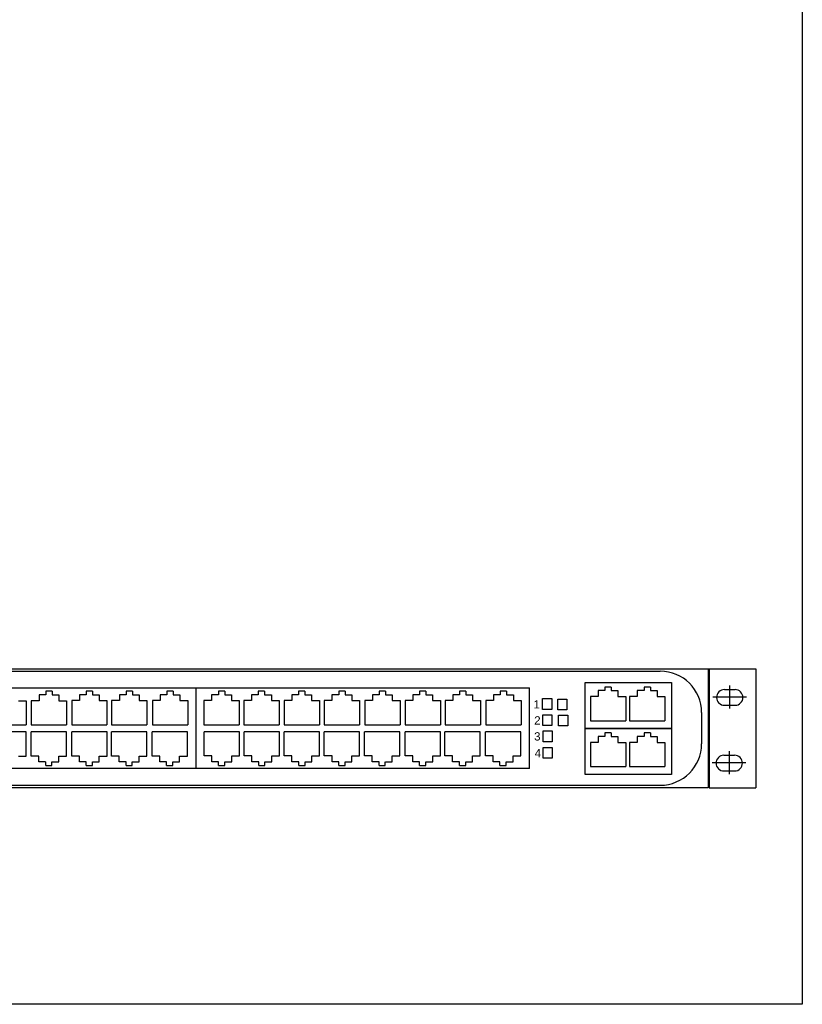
# Model space of a CAD drawing. Header units: millimetres. Extents: x 22250 to 51280, y -5012 to 7692.
# Tile 182 of 183: x 51049 to 51179, y 3768 to 3932. Entities that reach past the tile are written whole.
import ezdxf

# ---------------------------------------------------------------- set-up
doc = ezdxf.new("R2010")
doc.units = ezdxf.units.MM
doc.layers.add('00 CCTV IP - MIWI', color=10, linetype='Continuous')
doc.styles.get("Standard").update_dxf_attribs({"font": 'arial.ttf'})

# ---------------------------------------------------------------- blocks, each defined once
blk = doc.blocks.new('Switch główny')
at = {"layer": '00 CCTV IP - MIWI', "color": 144}
for p, q in [((-94677.38, 103282, 0.04), (-94174.29, 103281.89, 0.04)), ((-94677.38, 103280.95, 0.04), (-94190.51, 103280.85, 0.04)), ((-94174.29, 103281.89, 0.04), (-94170.16, 103281.89, 0.04)), ((-94170.16, 103281.89, 0.04), (-94170.17, 103231.46, 0.04)), ((-94169.76, 103281.9, 0.04), (-94149.99, 103281.89, 0.04)), ((-94149.99, 103281.89, 0.04), (-94150, 103231.45, 0.04)), ((-94222.3, 103276.06), (-94185.77, 103276.06)), ((-94222.3, 103256.59), (-94222.3, 103276.06)), ((-94185.77, 103276.06), (-94185.77, 103256.59)), ((-94161.1, 103274.76, 0.04), (-94161.1, 103265.1, 0.04)), ((-94528.43, 103273.8, 0.04), (-94387.13, 103273.8, 0.04)), ((-94387.13, 103239.61, 0.04), (-94387.13, 103273.8, 0.04)), ((-94387.13, 103273.8, 0.04), (-94245.83, 103273.8, 0.04)), ((-94245.83, 103239.61, 0.04), (-94245.83, 103273.8, 0.04)), ((-94163.29, 103273.06, 0.04), (-94158.76, 103273.06, 0.04)), ((-94240.33, 103269.22), (-94236.48, 103269.22)), ((-94240.33, 103264.69), (-94240.33, 103269.22)), ((-94236.48, 103269.22), (-94236.48, 103264.69)), ((-94233.87, 103268.97), (-94230.02, 103268.97)), ((-94233.87, 103264.44), (-94233.87, 103268.97)), ((-94230.02, 103268.97), (-94230.02, 103264.44)), ((-94168.26, 103269.93, 0.04), (-94153.95, 103269.93, 0.04)), ((-94163.27, 103266.4, 0.04), (-94158.74, 103266.4, 0.04)), ((-94236.48, 103264.69), (-94240.33, 103264.69)), ((-94240.27, 103262.39), (-94236.41, 103262.39)), ((-94240.27, 103257.86), (-94240.27, 103262.39)), ((-94236.41, 103262.39), (-94236.41, 103257.86)), ((-94230.02, 103264.44), (-94233.87, 103264.44)), ((-94233.56, 103262.28), (-94229.71, 103262.28)), ((-94233.56, 103257.74), (-94233.56, 103262.28)), ((-94229.71, 103262.28), (-94229.71, 103257.74)), ((-94172.95, 103263.29, 0.04), (-94172.95, 103250.08, 0.04)), ((-94236.41, 103257.86), (-94240.27, 103257.86)), ((-94240.14, 103255.52), (-94236.29, 103255.52)), ((-94240.14, 103250.99), (-94240.14, 103255.52)), ((-94236.29, 103255.52), (-94236.29, 103250.99)), ((-94229.71, 103257.74), (-94233.56, 103257.74)), ((-94222.3, 103256.59), (-94185.77, 103256.59)), ((-94222.3, 103237.12), (-94222.3, 103256.59)), ((-94185.77, 103256.59), (-94222.3, 103256.59)), ((-94185.77, 103256.59), (-94185.77, 103237.12)), ((-94236.29, 103250.99), (-94240.14, 103250.99)), ((-94240.17, 103248.56), (-94236.32, 103248.56)), ((-94240.17, 103244.03), (-94240.17, 103248.56)), ((-94236.32, 103248.56), (-94236.32, 103244.03)), ((-94161.32, 103246.93, 0.04), (-94161.32, 103237.27, 0.04)), ((-94236.32, 103244.03), (-94240.17, 103244.03)), ((-94168.47, 103242.1, 0.04), (-94154.17, 103242.1, 0.04)), ((-94163.5, 103245.24, 0.04), (-94158.98, 103245.24, 0.04)), ((-94387.13, 103239.61, 0.04), (-94528.43, 103239.61, 0.04)), ((-94245.83, 103239.61, 0.04), (-94387.13, 103239.61, 0.04)), ((-94185.77, 103237.12), (-94222.3, 103237.12)), ((-94163.48, 103238.57, 0.04), (-94158.96, 103238.57, 0.04)), ((-94677.39, 103232.61, 0.04), (-94190.51, 103232.51, 0.04)), ((-94170.17, 103231.46, 0.04), (-94677.39, 103231.56, 0.04)), ((-94169.76, 103231.46, 0.04), (-94150, 103231.45, 0.04))]:
    blk.add_line(p, q, dxfattribs=at)
at = {"layer": '00 CCTV IP - MIWI', "color": 144, "linetype": 'Continuous'}
for p, q in [((-94169.76, 103281.9, 0.04), (-94169.76, 103231.46, 0.04)), ((-94450.88, 103270.9, 0.04), (-94453.76, 103270.9, 0.04)), ((-94453.76, 103270.9, 0.04), (-94453.76, 103268.4, 0.04)), ((-94448.22, 103272.4, 0.04), (-94450.88, 103272.4, 0.04)), ((-94450.88, 103272.4, 0.04), (-94450.88, 103270.9, 0.04)), ((-94448.22, 103272.4, 0.04), (-94448.22, 103270.9, 0.04)), ((-94448.22, 103270.9, 0.04), (-94445.34, 103270.9, 0.04)), ((-94445.34, 103270.9, 0.04), (-94445.34, 103268.4, 0.04)), ((-94433.78, 103270.9, 0.04), (-94436.66, 103270.9, 0.04)), ((-94436.66, 103270.9, 0.04), (-94436.66, 103268.4, 0.04)), ((-94431.12, 103272.4, 0.04), (-94433.78, 103272.4, 0.04)), ((-94433.78, 103272.4, 0.04), (-94433.78, 103270.9, 0.04)), ((-94431.12, 103272.4, 0.04), (-94431.12, 103270.9, 0.04)), ((-94431.12, 103270.9, 0.04), (-94428.24, 103270.9, 0.04)), ((-94428.24, 103270.9, 0.04), (-94428.24, 103268.4, 0.04)), ((-94416.84, 103270.9, 0.04), (-94419.72, 103270.9, 0.04)), ((-94419.72, 103270.9, 0.04), (-94419.72, 103268.4, 0.04)), ((-94414.18, 103272.4, 0.04), (-94416.84, 103272.4, 0.04)), ((-94416.84, 103272.4, 0.04), (-94416.84, 103270.9, 0.04)), ((-94414.18, 103272.4, 0.04), (-94414.18, 103270.9, 0.04)), ((-94414.18, 103270.9, 0.04), (-94411.3, 103270.9, 0.04)), ((-94411.3, 103270.9, 0.04), (-94411.3, 103268.4, 0.04)), ((-94399.58, 103270.9, 0.04), (-94402.46, 103270.9, 0.04)), ((-94402.46, 103270.9, 0.04), (-94402.46, 103268.4, 0.04)), ((-94396.92, 103272.4, 0.04), (-94399.57, 103272.4, 0.04)), ((-94399.57, 103272.4, 0.04), (-94399.57, 103270.9, 0.04)), ((-94396.92, 103272.4, 0.04), (-94396.92, 103270.9, 0.04)), ((-94396.91, 103270.9, 0.04), (-94394.03, 103270.9, 0.04)), ((-94394.03, 103270.9, 0.04), (-94394.03, 103268.4, 0.04)), ((-94377.74, 103270.9, 0.04), (-94380.62, 103270.9, 0.04)), ((-94380.62, 103270.9, 0.04), (-94380.62, 103268.4, 0.04)), ((-94377.74, 103270.9, 0.04), (-94380.62, 103270.9, 0.04)), ((-94380.62, 103270.9, 0.04), (-94380.62, 103268.4, 0.04)), ((-94375.08, 103272.4, 0.04), (-94377.74, 103272.4, 0.04)), ((-94377.74, 103272.4, 0.04), (-94377.74, 103270.9, 0.04)), ((-94375.08, 103272.4, 0.04), (-94377.74, 103272.4, 0.04)), ((-94377.74, 103272.4, 0.04), (-94377.74, 103270.9, 0.04)), ((-94375.08, 103272.4, 0.04), (-94375.08, 103270.9, 0.04)), ((-94375.08, 103272.4, 0.04), (-94375.08, 103270.9, 0.04)), ((-94375.08, 103270.9, 0.04), (-94372.2, 103270.9, 0.04)), ((-94375.08, 103270.9, 0.04), (-94372.2, 103270.9, 0.04)), ((-94372.2, 103270.9, 0.04), (-94372.2, 103268.4, 0.04)), ((-94372.2, 103270.9, 0.04), (-94372.2, 103268.4, 0.04)), ((-94360.84, 103270.9, 0.04), (-94363.72, 103270.9, 0.04)), ((-94363.72, 103270.9, 0.04), (-94363.72, 103268.4, 0.04)), ((-94358.19, 103272.4, 0.04), (-94360.84, 103272.4, 0.04)), ((-94360.84, 103272.4, 0.04), (-94360.84, 103270.9, 0.04)), ((-94358.18, 103272.4, 0.04), (-94358.18, 103270.9, 0.04)), ((-94358.18, 103270.9, 0.04), (-94355.3, 103270.9, 0.04)), ((-94355.3, 103270.9, 0.04), (-94355.3, 103268.4, 0.04)), ((-94343.76, 103270.9, 0.04), (-94346.64, 103270.9, 0.04)), ((-94346.64, 103270.9, 0.04), (-94346.64, 103268.4, 0.04)), ((-94341.1, 103272.4, 0.04), (-94343.76, 103272.4, 0.04)), ((-94343.76, 103272.4, 0.04), (-94343.76, 103270.9, 0.04)), ((-94341.1, 103272.4, 0.04), (-94341.1, 103270.9, 0.04)), ((-94341.1, 103270.9, 0.04), (-94338.22, 103270.9, 0.04)), ((-94338.22, 103270.9, 0.04), (-94338.22, 103268.4, 0.04)), ((-94326.75, 103270.9, 0.04), (-94329.63, 103270.9, 0.04)), ((-94329.63, 103270.9, 0.04), (-94329.63, 103268.4, 0.04)), ((-94326.75, 103270.9, 0.04), (-94329.6, 103270.9, 0.04)), ((-94324.09, 103272.4, 0.04), (-94326.75, 103272.4, 0.04)), ((-94326.75, 103272.4, 0.04), (-94326.75, 103270.9, 0.04)), ((-94324.06, 103272.4, 0.04), (-94326.72, 103272.4, 0.04)), ((-94324.06, 103272.4, 0.04), (-94324.06, 103270.9, 0.04)), ((-94324.06, 103270.9, 0.04), (-94321.18, 103270.9, 0.04)), ((-94321.18, 103270.9, 0.04), (-94321.18, 103268.4, 0.04)), ((-94309.58, 103270.9, 0.04), (-94312.46, 103270.9, 0.04)), ((-94312.46, 103270.9, 0.04), (-94312.46, 103268.4, 0.04)), ((-94306.92, 103272.4, 0.04), (-94309.58, 103272.4, 0.04)), ((-94309.58, 103272.4, 0.04), (-94309.58, 103270.9, 0.04)), ((-94306.92, 103272.4, 0.04), (-94306.92, 103270.9, 0.04)), ((-94306.92, 103270.9, 0.04), (-94304.04, 103270.9, 0.04)), ((-94304.04, 103270.9, 0.04), (-94304.04, 103268.4, 0.04)), ((-94292.48, 103270.9, 0.04), (-94295.36, 103270.9, 0.04)), ((-94295.36, 103270.9, 0.04), (-94295.36, 103268.4, 0.04)), ((-94289.82, 103272.4, 0.04), (-94292.48, 103272.4, 0.04)), ((-94292.48, 103272.4, 0.04), (-94292.48, 103270.9, 0.04)), ((-94289.82, 103272.4, 0.04), (-94289.82, 103270.9, 0.04)), ((-94289.82, 103270.9, 0.04), (-94286.94, 103270.9, 0.04)), ((-94286.94, 103270.9, 0.04), (-94286.94, 103268.4, 0.04)), ((-94275.54, 103270.9, 0.04), (-94278.42, 103270.9, 0.04)), ((-94278.42, 103270.9, 0.04), (-94278.42, 103268.4, 0.04)), ((-94272.88, 103272.4, 0.04), (-94275.53, 103272.4, 0.04)), ((-94275.53, 103272.4, 0.04), (-94275.53, 103270.9, 0.04)), ((-94272.88, 103272.4, 0.04), (-94272.88, 103270.9, 0.04)), ((-94272.88, 103270.9, 0.04), (-94270, 103270.9, 0.04)), ((-94270, 103270.9, 0.04), (-94270, 103268.4, 0.04)), ((-94258.28, 103270.9, 0.04), (-94261.16, 103270.9, 0.04)), ((-94261.16, 103270.9, 0.04), (-94261.16, 103268.4, 0.04)), ((-94255.62, 103272.4, 0.04), (-94258.27, 103272.4, 0.04)), ((-94258.27, 103272.4, 0.04), (-94258.27, 103270.9, 0.04)), ((-94255.62, 103272.4, 0.04), (-94255.62, 103270.9, 0.04)), ((-94255.61, 103270.9, 0.04), (-94252.73, 103270.9, 0.04)), ((-94252.73, 103270.9, 0.04), (-94252.73, 103268.4, 0.04)), ((-94213.94, 103272.64), (-94216.82, 103272.64)), ((-94216.82, 103272.64), (-94216.82, 103270.15)), ((-94211.28, 103274.14), (-94213.93, 103274.14)), ((-94213.93, 103274.14), (-94213.93, 103272.64)), ((-94211.28, 103274.14), (-94211.28, 103272.65)), ((-94211.28, 103272.65), (-94208.39, 103272.64)), ((-94208.39, 103272.64), (-94208.39, 103270.15)), ((-94197.32, 103272.64), (-94200.2, 103272.64)), ((-94200.2, 103272.64), (-94200.2, 103270.15)), ((-94194.66, 103274.14), (-94197.31, 103274.14)), ((-94197.31, 103274.14), (-94197.31, 103272.64)), ((-94194.66, 103274.14), (-94194.66, 103272.65)), ((-94194.65, 103272.65), (-94191.77, 103272.64)), ((-94191.77, 103272.64), (-94191.77, 103270.15)), ((-94462.48, 103268.4, 0.04), (-94459.21, 103268.4, 0.04)), ((-94459.21, 103268.4, 0.04), (-94459.21, 103258.13, 0.04)), ((-94453.76, 103268.4, 0.04), (-94457.03, 103268.4, 0.04)), ((-94457.03, 103268.4, 0.04), (-94457.03, 103258.13, 0.04)), ((-94445.34, 103268.4, 0.04), (-94442.07, 103268.4, 0.04)), ((-94442.07, 103268.4, 0.04), (-94442.07, 103258.13, 0.04)), ((-94436.66, 103268.4, 0.04), (-94439.93, 103268.4, 0.04)), ((-94439.93, 103268.4, 0.04), (-94439.93, 103258.13, 0.04)), ((-94428.24, 103268.4, 0.04), (-94424.97, 103268.4, 0.04)), ((-94424.97, 103268.4, 0.04), (-94424.97, 103258.13, 0.04)), ((-94419.72, 103268.4, 0.04), (-94422.99, 103268.4, 0.04)), ((-94422.99, 103268.4, 0.04), (-94422.99, 103258.13, 0.04)), ((-94411.3, 103268.4, 0.04), (-94408.02, 103268.4, 0.04)), ((-94408.02, 103268.4, 0.04), (-94408.02, 103258.13, 0.04)), ((-94402.46, 103268.4, 0.04), (-94405.73, 103268.4, 0.04)), ((-94405.73, 103268.4, 0.04), (-94405.73, 103258.13, 0.04)), ((-94394.03, 103268.4, 0.04), (-94390.76, 103268.4, 0.04)), ((-94390.76, 103268.4, 0.04), (-94390.76, 103258.13, 0.04)), ((-94380.62, 103268.4, 0.04), (-94383.89, 103268.4, 0.04)), ((-94383.89, 103268.4, 0.04), (-94383.89, 103258.13, 0.04)), ((-94380.62, 103268.4, 0.04), (-94383.89, 103268.4, 0.04)), ((-94383.89, 103268.4, 0.04), (-94383.89, 103258.13, 0.04)), ((-94372.2, 103268.4, 0.04), (-94368.93, 103268.4, 0.04)), ((-94372.2, 103268.4, 0.04), (-94368.93, 103268.4, 0.04)), ((-94368.93, 103268.4, 0.04), (-94368.93, 103258.13, 0.04)), ((-94368.93, 103268.4, 0.04), (-94368.93, 103258.13, 0.04)), ((-94363.72, 103268.4, 0.04), (-94366.99, 103268.4, 0.04)), ((-94366.99, 103268.4, 0.04), (-94366.99, 103258.13, 0.04)), ((-94355.3, 103268.4, 0.04), (-94352.03, 103268.4, 0.04)), ((-94352.03, 103268.4, 0.04), (-94352.03, 103258.13, 0.04)), ((-94346.64, 103268.4, 0.04), (-94349.91, 103268.4, 0.04)), ((-94349.91, 103268.4, 0.04), (-94349.91, 103258.13, 0.04)), ((-94338.22, 103268.4, 0.04), (-94334.95, 103268.4, 0.04)), ((-94334.95, 103268.4, 0.04), (-94334.95, 103258.13, 0.04)), ((-94329.63, 103268.4, 0.04), (-94332.9, 103268.4, 0.04)), ((-94332.9, 103268.4, 0.04), (-94332.9, 103258.13, 0.04)), ((-94329.63, 103268.4, 0.04), (-94332.87, 103268.4, 0.04)), ((-94321.18, 103268.4, 0.04), (-94317.91, 103268.4, 0.04)), ((-94317.91, 103268.4, 0.04), (-94317.91, 103258.13, 0.04)), ((-94312.46, 103268.4, 0.04), (-94315.73, 103268.4, 0.04)), ((-94315.73, 103268.4, 0.04), (-94315.73, 103258.13, 0.04)), ((-94304.04, 103268.4, 0.04), (-94300.77, 103268.4, 0.04)), ((-94300.77, 103268.4, 0.04), (-94300.77, 103258.13, 0.04)), ((-94295.36, 103268.4, 0.04), (-94298.63, 103268.4, 0.04)), ((-94298.63, 103268.4, 0.04), (-94298.63, 103258.13, 0.04)), ((-94286.94, 103268.4, 0.04), (-94283.67, 103268.4, 0.04)), ((-94283.67, 103268.4, 0.04), (-94283.67, 103258.13, 0.04)), ((-94278.42, 103268.4, 0.04), (-94281.69, 103268.4, 0.04)), ((-94281.69, 103268.4, 0.04), (-94281.69, 103258.13, 0.04)), ((-94270, 103268.4, 0.04), (-94266.72, 103268.4, 0.04)), ((-94266.72, 103268.4, 0.04), (-94266.72, 103258.13, 0.04)), ((-94261.16, 103268.4, 0.04), (-94264.43, 103268.4, 0.04)), ((-94264.43, 103268.4, 0.04), (-94264.43, 103258.13, 0.04)), ((-94252.73, 103268.4, 0.04), (-94249.46, 103268.4, 0.04)), ((-94249.46, 103268.4, 0.04), (-94249.46, 103258.13, 0.04)), ((-94216.82, 103270.15), (-94220.09, 103270.15)), ((-94220.09, 103270.15), (-94220.09, 103259.88)), ((-94208.39, 103270.15), (-94205.12, 103270.15)), ((-94205.12, 103270.15), (-94205.12, 103259.88)), ((-94200.2, 103270.15), (-94203.47, 103270.15)), ((-94203.47, 103270.15), (-94203.47, 103259.88)), ((-94191.77, 103270.15), (-94188.5, 103270.15)), ((-94188.5, 103270.15), (-94188.5, 103259.88)), ((-94474.2, 103258.13, 0.04), (-94459.24, 103258.13, 0.04)), ((-94474.17, 103258.13, 0.04), (-94459.22, 103258.13, 0.04)), ((-94457.03, 103258.13, 0.04), (-94442.08, 103258.13, 0.04)), ((-94439.93, 103258.13, 0.04), (-94424.97, 103258.13, 0.04)), ((-94422.99, 103258.13, 0.04), (-94408.03, 103258.13, 0.04)), ((-94405.73, 103258.13, 0.04), (-94390.77, 103258.13, 0.04)), ((-94383.89, 103258.13, 0.04), (-94368.94, 103258.13, 0.04)), ((-94383.89, 103258.13, 0.04), (-94368.94, 103258.13, 0.04)), ((-94366.99, 103258.13, 0.04), (-94352.04, 103258.13, 0.04)), ((-94349.91, 103258.13, 0.04), (-94334.96, 103258.13, 0.04)), ((-94332.9, 103258.13, 0.04), (-94317.94, 103258.13, 0.04)), ((-94332.87, 103258.13, 0.04), (-94317.92, 103258.13, 0.04)), ((-94315.73, 103258.13, 0.04), (-94300.78, 103258.13, 0.04)), ((-94298.63, 103258.13, 0.04), (-94283.67, 103258.13, 0.04)), ((-94281.69, 103258.13, 0.04), (-94266.73, 103258.13, 0.04)), ((-94264.43, 103258.13, 0.04), (-94249.47, 103258.13, 0.04)), ((-94220.09, 103259.88), (-94205.13, 103259.88)), ((-94203.47, 103259.88), (-94188.51, 103259.88)), ((-94459.19, 103255.21, 0.04), (-94474.15, 103255.21, 0.04)), ((-94459.19, 103244.94, 0.04), (-94459.19, 103255.21, 0.04)), ((-94457.11, 103244.94, 0.04), (-94457.11, 103255.21, 0.04)), ((-94442.14, 103255.21, 0.04), (-94457.1, 103255.21, 0.04)), ((-94442.14, 103244.94, 0.04), (-94442.14, 103255.21, 0.04)), ((-94439.92, 103244.94, 0.04), (-94439.92, 103255.21, 0.04)), ((-94439.92, 103244.94, 0.04), (-94439.92, 103255.21, 0.04)), ((-94424.95, 103255.21, 0.04), (-94439.91, 103255.21, 0.04)), ((-94424.95, 103255.21, 0.04), (-94439.91, 103255.21, 0.04)), ((-94424.95, 103244.94, 0.04), (-94424.95, 103255.21, 0.04)), ((-94424.95, 103244.94, 0.04), (-94424.95, 103255.21, 0.04)), ((-94423.05, 103244.94, 0.04), (-94423.05, 103255.21, 0.04)), ((-94408.09, 103255.21, 0.04), (-94423.04, 103255.21, 0.04)), ((-94408.09, 103244.94, 0.04), (-94408.09, 103255.21, 0.04)), ((-94405.87, 103244.94, 0.04), (-94405.87, 103255.21, 0.04)), ((-94390.9, 103255.21, 0.04), (-94405.86, 103255.21, 0.04)), ((-94390.9, 103244.94, 0.04), (-94390.9, 103255.21, 0.04)), ((-94383.81, 103244.94, 0.04), (-94383.81, 103255.21, 0.04)), ((-94368.85, 103255.21, 0.04), (-94383.8, 103255.21, 0.04)), ((-94368.85, 103244.94, 0.04), (-94368.85, 103255.21, 0.04)), ((-94366.82, 103244.94, 0.04), (-94366.82, 103255.21, 0.04)), ((-94351.86, 103255.21, 0.04), (-94366.81, 103255.21, 0.04)), ((-94351.86, 103244.94, 0.04), (-94351.86, 103255.21, 0.04)), ((-94349.84, 103244.94, 0.04), (-94349.84, 103255.21, 0.04)), ((-94334.87, 103255.21, 0.04), (-94349.83, 103255.21, 0.04)), ((-94334.87, 103244.94, 0.04), (-94334.87, 103255.21, 0.04)), ((-94332.86, 103244.94, 0.04), (-94332.86, 103255.21, 0.04)), ((-94317.89, 103255.21, 0.04), (-94332.85, 103255.21, 0.04)), ((-94317.89, 103244.94, 0.04), (-94317.89, 103255.21, 0.04)), ((-94315.81, 103244.94, 0.04), (-94315.81, 103255.21, 0.04)), ((-94300.84, 103255.21, 0.04), (-94315.8, 103255.21, 0.04)), ((-94300.84, 103244.94, 0.04), (-94300.84, 103255.21, 0.04)), ((-94298.62, 103244.94, 0.04), (-94298.62, 103255.21, 0.04)), ((-94298.62, 103244.94, 0.04), (-94298.62, 103255.21, 0.04)), ((-94283.65, 103255.21, 0.04), (-94298.61, 103255.21, 0.04)), ((-94283.65, 103255.21, 0.04), (-94298.61, 103255.21, 0.04)), ((-94283.65, 103244.94, 0.04), (-94283.65, 103255.21, 0.04)), ((-94283.65, 103244.94, 0.04), (-94283.65, 103255.21, 0.04)), ((-94281.75, 103244.94, 0.04), (-94281.75, 103255.21, 0.04)), ((-94266.79, 103255.21, 0.04), (-94281.74, 103255.21, 0.04)), ((-94266.79, 103244.94, 0.04), (-94266.79, 103255.21, 0.04)), ((-94264.57, 103244.94, 0.04), (-94264.57, 103255.21, 0.04)), ((-94249.6, 103255.21, 0.04), (-94264.56, 103255.21, 0.04)), ((-94249.6, 103244.94, 0.04), (-94249.6, 103255.21, 0.04)), ((-94211.28, 103254.67), (-94213.93, 103254.67)), ((-94213.93, 103254.67), (-94213.93, 103253.17)), ((-94211.28, 103254.67), (-94211.28, 103253.17)), ((-94194.66, 103254.67), (-94197.31, 103254.67)), ((-94197.31, 103254.67), (-94197.31, 103253.17)), ((-94194.66, 103254.67), (-94194.66, 103253.17)), ((-94216.82, 103250.68), (-94220.09, 103250.68)), ((-94220.09, 103250.68), (-94220.09, 103240.4)), ((-94213.94, 103253.17), (-94216.82, 103253.17)), ((-94216.82, 103253.17), (-94216.82, 103250.68)), ((-94211.28, 103253.17), (-94208.39, 103253.17)), ((-94208.39, 103253.17), (-94208.39, 103250.68)), ((-94208.39, 103250.68), (-94205.12, 103250.68)), ((-94205.12, 103250.68), (-94205.12, 103240.4)), ((-94200.2, 103250.68), (-94203.47, 103250.68)), ((-94203.47, 103250.68), (-94203.47, 103240.4)), ((-94197.32, 103253.17), (-94200.2, 103253.17)), ((-94200.2, 103253.17), (-94200.2, 103250.68)), ((-94194.65, 103253.17), (-94191.77, 103253.17)), ((-94191.77, 103253.17), (-94191.77, 103250.68)), ((-94191.77, 103250.68), (-94188.5, 103250.68)), ((-94188.5, 103250.68), (-94188.5, 103240.4)), ((-94462.46, 103244.94, 0.04), (-94459.19, 103244.94, 0.04)), ((-94453.84, 103244.94, 0.04), (-94457.11, 103244.94, 0.04)), ((-94453.84, 103242.44, 0.04), (-94453.84, 103244.94, 0.04)), ((-94450.96, 103242.44, 0.04), (-94453.84, 103242.44, 0.04)), ((-94450.95, 103240.94, 0.04), (-94450.95, 103242.44, 0.04)), ((-94448.3, 103240.95, 0.04), (-94448.3, 103242.44, 0.04)), ((-94448.29, 103242.44, 0.04), (-94445.41, 103242.44, 0.04)), ((-94445.41, 103244.94, 0.04), (-94442.14, 103244.94, 0.04)), ((-94445.41, 103242.44, 0.04), (-94445.41, 103244.94, 0.04)), ((-94436.64, 103244.94, 0.04), (-94439.92, 103244.94, 0.04)), ((-94436.64, 103242.44, 0.04), (-94436.64, 103244.94, 0.04)), ((-94433.76, 103242.44, 0.04), (-94436.64, 103242.44, 0.04)), ((-94433.76, 103240.94, 0.04), (-94433.76, 103242.44, 0.04)), ((-94431.1, 103240.95, 0.04), (-94431.1, 103242.44, 0.04)), ((-94431.1, 103242.44, 0.04), (-94428.22, 103242.44, 0.04)), ((-94428.22, 103244.94, 0.04), (-94424.95, 103244.94, 0.04)), ((-94428.22, 103242.44, 0.04), (-94428.22, 103244.94, 0.04)), ((-94419.78, 103244.93, 0.04), (-94423.05, 103244.93, 0.04)), ((-94419.78, 103242.44, 0.04), (-94419.78, 103244.93, 0.04)), ((-94416.9, 103242.44, 0.04), (-94419.78, 103242.44, 0.04)), ((-94416.9, 103240.94, 0.04), (-94416.9, 103242.44, 0.04)), ((-94414.24, 103240.94, 0.04), (-94414.24, 103242.44, 0.04)), ((-94414.24, 103242.44, 0.04), (-94411.36, 103242.44, 0.04)), ((-94411.36, 103244.93, 0.04), (-94408.09, 103244.93, 0.04)), ((-94411.36, 103242.44, 0.04), (-94411.36, 103244.93, 0.04)), ((-94402.6, 103244.94, 0.04), (-94405.87, 103244.94, 0.04)), ((-94402.6, 103242.44, 0.04), (-94402.6, 103244.94, 0.04)), ((-94399.72, 103242.44, 0.04), (-94402.6, 103242.44, 0.04)), ((-94399.71, 103240.94, 0.04), (-94399.71, 103242.44, 0.04)), ((-94397.06, 103240.95, 0.04), (-94397.06, 103242.44, 0.04)), ((-94397.06, 103242.44, 0.04), (-94394.18, 103242.44, 0.04)), ((-94394.18, 103244.94, 0.04), (-94390.9, 103244.94, 0.04)), ((-94394.18, 103242.44, 0.04), (-94394.18, 103244.94, 0.04)), ((-94380.54, 103244.94, 0.04), (-94383.81, 103244.94, 0.04)), ((-94380.54, 103242.44, 0.04), (-94380.54, 103244.94, 0.04)), ((-94377.66, 103242.44, 0.04), (-94380.54, 103242.44, 0.04)), ((-94377.66, 103240.94, 0.04), (-94377.66, 103242.44, 0.04)), ((-94375, 103240.95, 0.04), (-94375, 103242.44, 0.04)), ((-94375, 103242.44, 0.04), (-94372.12, 103242.44, 0.04)), ((-94372.12, 103244.94, 0.04), (-94368.85, 103244.94, 0.04)), ((-94372.12, 103242.44, 0.04), (-94372.12, 103244.94, 0.04)), ((-94363.55, 103244.94, 0.04), (-94366.82, 103244.94, 0.04)), ((-94363.55, 103242.44, 0.04), (-94363.55, 103244.94, 0.04)), ((-94360.67, 103242.44, 0.04), (-94363.55, 103242.44, 0.04)), ((-94360.67, 103240.94, 0.04), (-94360.67, 103242.44, 0.04)), ((-94358.01, 103240.95, 0.04), (-94358.01, 103242.44, 0.04)), ((-94358.01, 103242.44, 0.04), (-94355.13, 103242.44, 0.04)), ((-94355.13, 103244.94, 0.04), (-94351.86, 103244.94, 0.04)), ((-94355.13, 103242.44, 0.04), (-94355.13, 103244.94, 0.04)), ((-94346.57, 103244.94, 0.04), (-94349.84, 103244.94, 0.04)), ((-94346.57, 103242.44, 0.04), (-94346.57, 103244.94, 0.04)), ((-94343.69, 103242.44, 0.04), (-94346.57, 103242.44, 0.04)), ((-94343.69, 103240.94, 0.04), (-94343.69, 103242.44, 0.04)), ((-94341.03, 103240.95, 0.04), (-94341.03, 103242.44, 0.04)), ((-94341.03, 103242.44, 0.04), (-94338.15, 103242.44, 0.04)), ((-94338.15, 103244.94, 0.04), (-94334.87, 103244.94, 0.04)), ((-94338.15, 103242.44, 0.04), (-94338.15, 103244.94, 0.04)), ((-94329.59, 103244.94, 0.04), (-94332.86, 103244.94, 0.04)), ((-94329.59, 103242.44, 0.04), (-94329.59, 103244.94, 0.04)), ((-94326.71, 103242.44, 0.04), (-94329.59, 103242.44, 0.04)), ((-94326.7, 103240.94, 0.04), (-94326.7, 103242.44, 0.04)), ((-94324.05, 103240.95, 0.04), (-94324.05, 103242.44, 0.04)), ((-94324.04, 103242.44, 0.04), (-94321.16, 103242.44, 0.04)), ((-94321.16, 103244.94, 0.04), (-94317.89, 103244.94, 0.04)), ((-94321.16, 103242.44, 0.04), (-94321.16, 103244.94, 0.04)), ((-94312.54, 103244.94, 0.04), (-94315.81, 103244.94, 0.04)), ((-94312.54, 103242.44, 0.04), (-94312.54, 103244.94, 0.04)), ((-94309.65, 103242.44, 0.04), (-94312.54, 103242.44, 0.04)), ((-94309.65, 103240.94, 0.04), (-94309.65, 103242.44, 0.04)), ((-94307, 103240.95, 0.04), (-94307, 103242.44, 0.04)), ((-94306.99, 103242.44, 0.04), (-94304.11, 103242.44, 0.04)), ((-94304.11, 103244.94, 0.04), (-94300.84, 103244.94, 0.04)), ((-94304.11, 103242.44, 0.04), (-94304.11, 103244.94, 0.04)), ((-94295.34, 103244.94, 0.04), (-94298.62, 103244.94, 0.04)), ((-94295.34, 103242.44, 0.04), (-94295.34, 103244.94, 0.04)), ((-94292.46, 103242.44, 0.04), (-94295.34, 103242.44, 0.04)), ((-94292.46, 103240.94, 0.04), (-94292.46, 103242.44, 0.04)), ((-94289.8, 103240.95, 0.04), (-94289.8, 103242.44, 0.04)), ((-94289.8, 103242.44, 0.04), (-94286.92, 103242.44, 0.04)), ((-94286.92, 103244.94, 0.04), (-94283.65, 103244.94, 0.04)), ((-94286.92, 103242.44, 0.04), (-94286.92, 103244.94, 0.04)), ((-94278.48, 103244.93, 0.04), (-94281.75, 103244.93, 0.04)), ((-94278.48, 103242.44, 0.04), (-94278.48, 103244.93, 0.04)), ((-94275.6, 103242.44, 0.04), (-94278.48, 103242.44, 0.04)), ((-94275.6, 103240.94, 0.04), (-94275.6, 103242.44, 0.04)), ((-94272.94, 103240.94, 0.04), (-94272.94, 103242.44, 0.04)), ((-94272.94, 103242.44, 0.04), (-94270.06, 103242.44, 0.04)), ((-94270.06, 103244.93, 0.04), (-94266.79, 103244.93, 0.04)), ((-94270.06, 103242.44, 0.04), (-94270.06, 103244.93, 0.04)), ((-94261.3, 103244.94, 0.04), (-94264.57, 103244.94, 0.04)), ((-94261.3, 103242.44, 0.04), (-94261.3, 103244.94, 0.04)), ((-94258.42, 103242.44, 0.04), (-94261.3, 103242.44, 0.04)), ((-94258.41, 103240.94, 0.04), (-94258.41, 103242.44, 0.04)), ((-94255.76, 103240.95, 0.04), (-94255.76, 103242.44, 0.04)), ((-94255.76, 103242.44, 0.04), (-94252.88, 103242.44, 0.04)), ((-94252.88, 103244.94, 0.04), (-94249.6, 103244.94, 0.04)), ((-94252.88, 103242.44, 0.04), (-94252.88, 103244.94, 0.04)), ((-94450.95, 103240.95, 0.04), (-94448.3, 103240.95, 0.04)), ((-94433.76, 103240.95, 0.04), (-94431.1, 103240.95, 0.04)), ((-94416.9, 103240.94, 0.04), (-94414.24, 103240.94, 0.04)), ((-94399.71, 103240.95, 0.04), (-94397.06, 103240.95, 0.04)), ((-94377.66, 103240.95, 0.04), (-94375, 103240.95, 0.04)), ((-94360.66, 103240.95, 0.04), (-94358.01, 103240.95, 0.04)), ((-94343.68, 103240.95, 0.04), (-94341.03, 103240.95, 0.04)), ((-94326.7, 103240.95, 0.04), (-94324.05, 103240.95, 0.04)), ((-94309.65, 103240.95, 0.04), (-94307, 103240.95, 0.04)), ((-94292.46, 103240.95, 0.04), (-94289.8, 103240.95, 0.04)), ((-94275.59, 103240.94, 0.04), (-94272.94, 103240.94, 0.04)), ((-94258.41, 103240.95, 0.04), (-94255.76, 103240.95, 0.04)), ((-94220.09, 103240.4), (-94205.13, 103240.4)), ((-94203.47, 103240.4), (-94188.51, 103240.4))]:
    blk.add_line(p, q, dxfattribs=at)
at = {"layer": '00 CCTV IP - MIWI', "color": 144}
for centre, radius, start, end in [((-94190.51, 103263.29, 0.04), 17.56, 0, 90), ((-94169.96, 103281.89, 0.04), 0.202, 180.2443, 0.36), ((-94163.28, 103269.73, 0.04), 3.34, 90.1372, 270.0591), ((-94158.77, 103269.73, 0.04), 3.34, 270.1372, 90.0591), ((-94190.51, 103250.08, 0.04), 17.56, 270, 0), ((-94163.5, 103241.9, 0.04), 3.34, 90.1372, 270.0591), ((-94158.98, 103241.9, 0.04), 3.34, 270.1372, 90.0591)]:
    blk.add_arc(centre, radius, start, end, dxfattribs=at)
for s, p in [('1', (-94244.2, 103265.06)), ('2', (-94243.92, 103258.25)), ('3', (-94243.94, 103251.47)), ('4', (-94243.72, 103244.35))]:
    blk.add_text(s, height=3.51, dxfattribs=at).set_placement(p)

msp = doc.modelspace()

# ---------------------------------------------------------------- linework, layer by layer
at = {"layer": '00 CCTV IP - MIWI', "color": 251, "true_color": 0x636466}
msp.add_lwpolyline([(50802.29, 4047.51), (51179.33, 4047.51), (51179.33, 3768.42), (50802.29, 3768.42)], close=True, dxfattribs=at)

# ---------------------------------------------------------------- block references
at = {"color": 2, "xscale": 0.39175336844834, "yscale": 0.39175336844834, "zscale": 0.39175336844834, "rotation": 0.00936800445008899}
msp.add_blockref('Switch główny', (88061.8, -36630.86, -0.02), dxfattribs=at)

doc.saveas('drawing.dxf')
